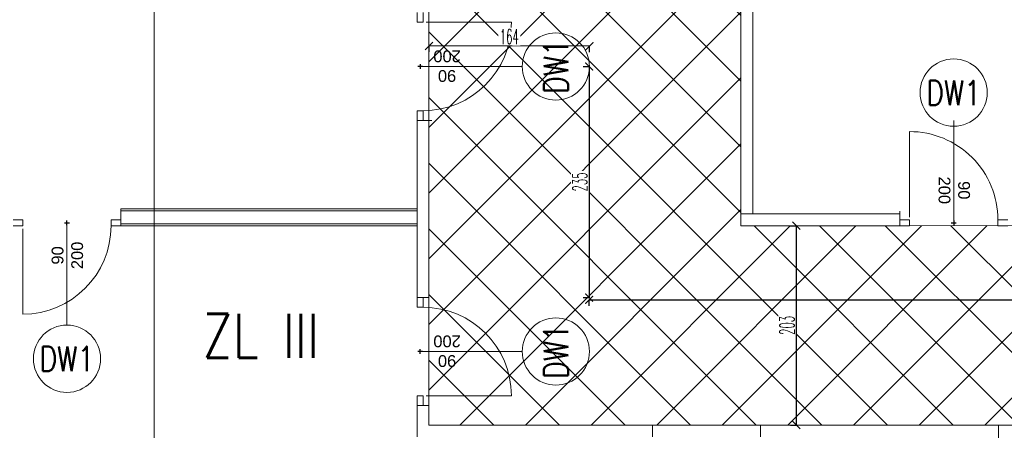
# Model space of a CAD drawing. Header units: millimetres. Extents: x -604189 to 881711, y -381903 to -7297.
# Tile 14 of 256: x -584009 to -573972, y -200490 to -196310. Entities that reach past the tile are written whole.
import ezdxf
from ezdxf.enums import TextEntityAlignment as Align

# ---------------------------------------------------------------- set-up
doc = ezdxf.new("R2010")
doc.units = ezdxf.units.MM
doc.header["$LTSCALE"] = 100
doc.linetypes.add('ACAD_ISO04W100', pattern=[30.5, 24, -3, 0.5, -3])
doc.layers.get('Defpoints').update_dxf_attribs({"color": 30})
for name, color, linetype, lineweight in [('2_gk', 111, 'Continuous', 18), ('drzwi', 72, 'Continuous', 20), ('osie', 24, 'ACAD_ISO04W100', 5), ('RCAD_wymiary', 7, 'Continuous', 18), ('strop osie', 80, 'ACAD_ISO04W100', 5), ('wym_50rz', 101, 'Continuous', 13), ('ściana', 7, 'Continuous', 40)]:
    doc.layers.add(name, color=color, linetype=linetype, lineweight=lineweight)
doc.layers.add('OPIS', color=7, linetype='Continuous')
doc.layers.add('TEXT3', color=3, linetype='Continuous')
doc.styles.add('Arial', font='arial.ttf')
doc.styles.add('ROMANS', font='romans.shx', dxfattribs={"width": 0.8, "height": 10})
doc.styles.get("Standard").update_dxf_attribs({"font": 'romans.shx', "width": 0.5})
doc.dimstyles.new('1 50', dxfattribs={"dimtxt": 150, "dimasz": 80, "dimexe": 1, "dimexo": 1, "dimgap": 20, "dimtad": 1, "dimdec": 0, "dimlfac": 0.1, "dimtxsty": 'Standard', "dimblk": 'ARCHTICK', "dimcen": 200, "dimclrd": 2, "dimadec": 1, "dimazin": 0, "dimtfac": 1, "dimtdec": 0, "dimtmove": 0, "dimatfit": 3, "dimldrblk": 'ARCHTICK', "dimfxl": 120, "dimfxlon": 1, "dimtfill": 1, "dimarcsym": 0})

# ---------------------------------------------------------------- blocks, each defined once
blk = doc.blocks.new('dd02')
at = {"linetype": 'ByBlock'}
blk.add_lwpolyline([(3, 0), (90, 0)], dxfattribs=at)
at = {"color": 8, "linetype": 'ByBlock', "lineweight": 0}
blk.add_arc((0, 0), 90, 270, 0, dxfattribs=at)
blk = doc.blocks.new('def01')
at = {"layer": 'Defpoints', "linetype": 'Continuous'}
blk.add_lwpolyline([(2.5, 0), (-2.5, 0)], dxfattribs=at)
blk = doc.blocks.new('def02')
at = {"layer": 'Defpoints'}
blk.add_blockref('def01', (0, 0), dxfattribs=at)
at = {"layer": 'Defpoints', "rotation": 90}
blk.add_blockref('def01', (0, 0), dxfattribs=at)
blk = doc.blocks.new('dalu01')
at = {"ltscale": 3}
blk.add_lwpolyline([(3, 0), (3, -10), (-3, -10), (-3, 0)], dxfattribs=at)
blk = doc.blocks.new('d_90alu')
blk.add_blockref('dalu01', (-3, 0))
at = {"linetype": 'ByBlock'}
blk.add_blockref('dd02', (0, -10), dxfattribs=at)
at = {"xscale": -1, "rotation": 180}
blk.add_blockref('dalu01', (-3, -110), dxfattribs=at)
at = {"layer": 'Defpoints'}
blk.add_blockref('def02', (-3, -55), dxfattribs=at)
blk = doc.blocks.new('opis_osi_circle')
at = {"linetype": 'ByBlock', "lineweight": -2}
blk.add_circle((0, 0), 34.9, dxfattribs=at)
blk = doc.blocks.new('_ArchTick')
at = {"layer": 'strop osie', "color": 0, "const_width": 0.15}
blk.add_lwpolyline([(-0.5, -0.5), (0.5, 0.5)], dxfattribs=at)
blk = doc.blocks.new('*D3333')
at = {"layer": 'Defpoints', "color": 0, "linetype": 'ByBlock', "lineweight": 5, "transparency": 16777216}
for p in [(-576657, -198407), (-576457, -200437), (-576092, -200437)]:
    blk.add_point(p, dxfattribs=at)
at = {"layer": 'OPIS', "color": 0, "linetype": 'Continuous', "lineweight": -2, "transparency": 16777216}
for p, q in [((-576152, -198407), (-576091, -198407)), ((-576152, -200437), (-576091, -200437))]:
    blk.add_line(p, q, dxfattribs=at)
at = {"layer": 'OPIS', "color": 2, "lineweight": -2, "transparency": 16777216}
blk.add_line((-576092, -198407), (-576092, -200437), dxfattribs=at)
at = {"layer": 'OPIS', "color": 2, "linetype": 'ByBlock', "lineweight": -2, "transparency": 16777216, "xscale": 80, "yscale": 80, "zscale": 80}
for p, rotation in [((-576092, -198407), 90), ((-576092, -200437), 270)]:
    blk.add_blockref('_ArchTick', p, dxfattribs=dict(at, rotation=rotation))
at = {"layer": 'OPIS', "color": 0, "linetype": 'ByBlock', "lineweight": 9, "transparency": 16777216, "insert": (-576187, -199422), "char_height": 150, "attachment_point": 5, "rotation": 90, "bg_fill": 3, "box_fill_scale": 1.1, "bg_fill_color": 256, "bg_fill_true_color": 13158600, "bg_fill_transparency": 0}
blk.add_mtext('203', dxfattribs=at)
blk = doc.blocks.new('*D3119')
at = {"layer": 'Defpoints', "color": 0, "linetype": 'ByBlock', "lineweight": 5, "transparency": 16777216}
for p in [(-566772, -199162), (-578204, -199307), (-566772, -199276)]:
    blk.add_point(p, dxfattribs=at)
at = {"layer": 'OPIS', "color": 0, "linetype": 'Continuous', "lineweight": -2, "transparency": 16777216}
for p, q in [((-578204, -199222), (-578204, -199161)), ((-566772, -199222), (-566772, -199161))]:
    blk.add_line(p, q, dxfattribs=at)
at = {"layer": 'OPIS', "color": 2, "lineweight": -2, "transparency": 16777216}
blk.add_line((-578204, -199162), (-566772, -199162), dxfattribs=at)
at = {"layer": 'OPIS', "color": 2, "linetype": 'ByBlock', "lineweight": -2, "transparency": 16777216, "xscale": 80, "yscale": 80, "zscale": 80, "rotation": 180}
blk.add_blockref('_ArchTick', (-578204, -199162), dxfattribs=at)
at = {"layer": 'OPIS', "color": 2, "linetype": 'ByBlock', "lineweight": -2, "transparency": 16777216, "xscale": 80, "yscale": 80, "zscale": 80}
blk.add_blockref('_ArchTick', (-566772, -199162), dxfattribs=at)
at = {"layer": 'OPIS', "color": 0, "linetype": 'ByBlock', "lineweight": 9, "transparency": 16777216, "insert": (-572488, -199067), "char_height": 150, "attachment_point": 5, "bg_fill": 3, "box_fill_scale": 1.1, "bg_fill_color": 256, "bg_fill_true_color": 13158600, "bg_fill_transparency": 0}
blk.add_mtext('1143', dxfattribs=at)
blk = doc.blocks.new('*D3368')
at = {"layer": 'Defpoints', "color": 0, "linetype": 'ByBlock', "lineweight": 5, "transparency": 16777216}
for p in [(-578886, -196786), (-578569, -199139), (-578204, -199139)]:
    blk.add_point(p, dxfattribs=at)
at = {"layer": 'OPIS', "color": 0, "linetype": 'Continuous', "lineweight": -2, "transparency": 16777216}
for p, q in [((-578264, -196786), (-578203, -196786)), ((-578264, -199139), (-578203, -199139))]:
    blk.add_line(p, q, dxfattribs=at)
at = {"layer": 'OPIS', "color": 2, "lineweight": -2, "transparency": 16777216}
blk.add_line((-578204, -196786), (-578204, -199139), dxfattribs=at)
at = {"layer": 'OPIS', "color": 2, "linetype": 'ByBlock', "lineweight": -2, "transparency": 16777216, "xscale": 80, "yscale": 80, "zscale": 80}
for p, rotation in [((-578204, -196786), 90), ((-578204, -199139), 270)]:
    blk.add_blockref('_ArchTick', p, dxfattribs=dict(at, rotation=rotation))
at = {"layer": 'OPIS', "color": 0, "linetype": 'ByBlock', "lineweight": 9, "transparency": 16777216, "insert": (-578299, -197962), "char_height": 150, "attachment_point": 5, "rotation": 90, "bg_fill": 3, "box_fill_scale": 1.1, "bg_fill_color": 256, "bg_fill_true_color": 13158600, "bg_fill_transparency": 0}
blk.add_mtext('235', dxfattribs=at)
blk = doc.blocks.new('*D3369')
at = {"layer": 'Defpoints', "color": 0, "linetype": 'ByBlock', "lineweight": 5, "transparency": 16777216}
for p in [(-579836, -196576), (-579837, -196786), (-578200, -196789)]:
    blk.add_point(p, dxfattribs=at)
at = {"layer": 'OPIS', "color": 0, "linetype": 'Continuous', "lineweight": -2, "transparency": 16777216}
for p, q in [((-579836, -196636), (-579836, -196575)), ((-578200, -196639), (-578200, -196578))]:
    blk.add_line(p, q, dxfattribs=at)
at = {"layer": 'OPIS', "color": 2, "lineweight": -2, "transparency": 16777216}
blk.add_line((-578200, -196579), (-579836, -196576), dxfattribs=at)
at = {"layer": 'OPIS', "color": 2, "linetype": 'ByBlock', "lineweight": -2, "transparency": 16777216, "xscale": 80, "yscale": 80, "zscale": 80}
for p, rotation in [((-579836, -196576), 179.8728901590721), ((-578200, -196579), 359.8728901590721)]:
    blk.add_blockref('_ArchTick', p, dxfattribs=dict(at, rotation=rotation))
at = {"layer": 'OPIS', "color": 0, "linetype": 'ByBlock', "lineweight": 5, "transparency": 16777216, "insert": (-579018, -196482), "char_height": 150, "attachment_point": 5, "rotation": 359.8729, "bg_fill": 3, "box_fill_scale": 1.1, "bg_fill_color": 256, "bg_fill_true_color": 13158600, "bg_fill_transparency": 0}
blk.add_mtext('164', dxfattribs=at)

msp = doc.modelspace()

# ---------------------------------------------------------------- hatches: boundary and pattern name
at = {"layer": 'OPIS', "linetype": 'ByBlock', "lineweight": 13}
h = msp.add_hatch(dxfattribs=at)
h.set_pattern_fill('ANSI37', color=0, scale=149)
h.set_pattern_definition([(45, (-296350.26, 111503), (-334.51454, 334.51454), []), (135, (-296350.26, 111503), (-334.51454, -334.51454), [])])
h.paths.add_polyline_path([(-565846.6, -200148.4), (-566196.8, -200149.3), (-566196.8, -200157.4), (-566296.8, -200157.4), (-566296.8, -200149.6), (-566746.8, -200150.9), (-566746.8, -201168.3, -0.4142136), (-566403.9, -201511.3, -1), (-567089.8, -201511.3, -0.4142136), (-566746.8, -201168.3), (-566746.8, -200936.9, -0.2679492), (-567196.8, -200157.4), (-567296.8, -200157.4), (-567296.8, -200152.4), (-567606.8, -200153.3), (-567606.8, -201603.3), (-567556.8, -201603.1), (-567556.8, -205257.4), (-565846.5, -205257.4)])
h.paths.add_polyline_path([(-551636.8, -198396.3), (-576656.8, -198407.4), (-576656.8, -193157.4), (-579836.8, -193157.4), (-579836.8, -200437.4), (-570846.8, -200437.4), (-570846.8, -200053.2), (-551636.8, -200037.4)])
h.paths.add_polyline_path([(-566819.5, -205014.1), (-566583.8, -205014.1), (-566583.8, -204789.1), (-566819.5, -204789.1)], flags=24)
h.paths.add_polyline_path([(-566959.3, -200828.7), (-566427.2, -200828.7), (-566427.2, -200603.7), (-566959.3, -200603.7)], flags=24)
h.paths.add_polyline_path([(-566792, -202497.9), (-566276.9, -202497.9), (-566276.9, -202398.5), (-566792, -202398.5)], flags=24)
h.paths.add_polyline_path([(-566792, -202387.9), (-565854.6, -202387.9), (-565854.6, -202288.5), (-566792, -202288.5)], flags=24)
h.paths.add_polyline_path([(-567194, -202505.3), (-566857.3, -202505.3), (-566857.3, -202389.9), (-567194, -202389.9)], flags=24)
h.paths.add_polyline_path([(-567153.4, -202393.6), (-566996.4, -202393.6), (-566996.4, -202295.6), (-567153.4, -202295.6)], flags=24)
h.paths.add_polyline_path([(-566516.5, -200627.5), (-566516.5, -200287.8), (-566964.3, -200287.8), (-566964.3, -200627.5)], flags=24)

# ---------------------------------------------------------------- linework, layer by layer
at = {"color": 0, "linetype": 'ByBlock', "lineweight": 9}
msp.add_line((-582639, -189857.2), (-582639, -208193.8), dxfattribs=at)
at = {"color": 0, "linetype": 'ByBlock', "lineweight": 15}
for p, q in [((-576656.8, -193157.4), (-576656.8, -198407.4)), ((-576656.8, -193157.4), (-576656.8, -198287.4)), ((-576536.8, -193157.4), (-576536.8, -198287.4)), ((-576536.8, -193157.4), (-576536.8, -198287.4)), ((-579956.8, -197335.6), (-579956.8, -199137.4)), ((-579956.8, -198236.5), (-582976.8, -198236.5)), ((-579956.8, -198256.5), (-582976.8, -198256.5)), ((-576656.8, -198287.4), (-575036.8, -198287.4)), ((-579956.8, -198387.4), (-582976.8, -198387.4)), ((-579956.8, -198407.4), (-582976.8, -198407.4)), ((-576656.8, -198407.4), (-575036.8, -198407.4)), ((-579956.8, -200237.4), (-579956.8, -200557.4)), ((-579836.8, -200437.4), (-577556.8, -200437.4)), ((-576456.8, -200437.4), (-574031.8, -200437.4))]:
    msp.add_line(p, q, dxfattribs=at)
at = {"color": 0, "lineweight": 9}
for p, q in [((-579951.8, -196785.6), (-578885.9, -196785.6)), ((-574486.8, -198402.9), (-574487.8, -197337.1)), ((-583526.8, -198352.4), (-583526.8, -199418.3)), ((-579951.8, -199687.4), (-578885.9, -199687.4))]:
    msp.add_line(p, q, dxfattribs=at)
at = {"layer": '2_gk', "color": 0}
for points in [[(-579956.8, -197335.6), (-579806.8, -197335.6)], [(-582976.8, -198407.4), (-582976.8, -198236.5)], [(-575036.8, -198407.4), (-575036.8, -198257.4)], [(-579956.8, -199137.4), (-579836.8, -199137.4)], [(-579956.8, -200237.4), (-579836.8, -200237.4)], [(-577556.8, -200557.4), (-577556.8, -200437.4)], [(-576456.8, -200557.4), (-576456.8, -200437.4)]]:
    msp.add_lwpolyline(points, dxfattribs=at)
at = {"layer": 'OPIS', "color": 0, "lineweight": 5}
for points in [[(-579836.8, -193157.4), (-576656.8, -193157.4), (-576656.8, -198407.4), (-551636.8, -198396.3), (-551636.8, -200037.4), (-570846.8, -200053.2)], [(-574031.8, -200437.4), (-579836.8, -200437.4), (-579836.8, -193157.4)]]:
    msp.add_lwpolyline(points, dxfattribs=at)
at = {"layer": 'osie', "color": 0, "linetype": 'ByBlock', "lineweight": 15, "ltscale": 5}
msp.add_lwpolyline([(-574031.8, -205257.4), (-574031.8, -200437.4), (-573311.8, -200437.4)], dxfattribs=at)
at = {"layer": 'ściana', "color": 0, "lineweight": 15}
for p, q in [((-579836.8, -199137.4), (-579836.8, -197335.6)), ((-579836.8, -200437.4), (-579836.8, -200237.4))]:
    msp.add_line(p, q, dxfattribs=at)

# ---------------------------------------------------------------- block references
at = {"layer": 'drzwi', "color": 0, "xscale": 10, "yscale": 10, "zscale": 10}
msp.add_blockref('d_90alu', (-579896.8, -196235.6), dxfattribs=at)
at = {"layer": 'drzwi', "color": 0}
for p, xscale, yscale, zscale, rotation in [((-575036.9, -198348.4), 9.999999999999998, 9.999999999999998, 9.999999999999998, 90.05111885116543), ((-584076.8, -198407.4), -10, 10, 10, 89.99999999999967), ((-579896.8, -200237.4), -10, 10, 10, 180)]:
    msp.add_blockref('d_90alu', p, dxfattribs=dict(at, xscale=xscale, yscale=yscale, zscale=zscale, rotation=rotation))
at = {"layer": 'wym_50rz', "color": 0, "linetype": 'ByBlock', "lineweight": 20, "xscale": 9.81334601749, "yscale": 9.81334601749, "zscale": 9.81334601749}
msp.add_blockref('opis_osi_circle', (-578543, -196785.6), dxfattribs=at)
at = {"layer": 'wym_50rz', "color": 0, "linetype": 'ByBlock', "lineweight": 20, "zscale": 9.81334601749}
for p, xscale, yscale, rotation in [((-574488, -197051.7), -9.813346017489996, 9.813346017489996, 270.0511188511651), ((-583526.8, -199761.3), 9.81334601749, 9.81334601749, 270), ((-578543, -199687.4), -9.81334601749, 9.81334601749, 180)]:
    msp.add_blockref('opis_osi_circle', p, dxfattribs=dict(at, xscale=xscale, yscale=yscale, rotation=rotation))

# ---------------------------------------------------------------- texts
at = {"layer": 'RCAD_wymiary', "color": 0, "char_height": 120, "width": 4395.861, "style": 'Arial'}
for insert, attachment_point, rotation in [((-579652.1, -196942.4), 2, 180), ((-574643.3, -198046.3), 8, 270.05112), ((-583683, -198709.2), 2, 90), ((-579652.1, -199844.2), 2, 180)]:
    msp.add_mtext('{\\C1;90\\P200}', dxfattribs=dict(at, insert=insert, attachment_point=attachment_point, rotation=rotation))
at = {"layer": 'TEXT3', "color": 116, "true_color": 0x136734, "style": 'ROMANS', "width": 0.8}
msp.add_text('ZL III', height=450, dxfattribs=at).set_placement((-582145, -199752.9))
at = {"layer": 'wym_50rz', "color": 0, "linetype": 'ByBlock', "lineweight": 20, "style": 'ROMANS', "width": 0.8}
for rotation, p in [(90, (-578542.2, -196785.6)), (0.05112, (-574487.9, -197053.8)), (90, (-578542.2, -199687.4))]:
    msp.add_text('DW1', height=250, rotation=rotation, dxfattribs=at).set_placement(p, align=Align.MIDDLE_CENTER)
msp.add_text('DW1', height=250, dxfattribs=at).set_placement((-583526.8, -199761.3), align=Align.MIDDLE_CENTER)

# ---------------------------------------------------------------- next in the draw order: dimensions: what is measured, and where the dimension line sits
at = {"layer": 'OPIS', "color": 0, "linetype": 'ByBlock', "lineweight": 9}
dim = msp.add_linear_dim(base=(-576091.8, -200437.4), p1=(-576656.8, -198407.4), p2=(-576456.8, -200437.4), angle=90, dimstyle='1 50', override={"dimfxl": 60, "dimarcsym": 1}, dxfattribs=at)
dim.commit()
dim.dimension.update_dxf_attribs({"geometry": '*D3333', "text_midpoint": (-576186.8, -199422.4)})

# ---------------------------------------------------------------- next in the draw order: dimensions: what is measured, and where the dimension line sits
at = {"layer": 'OPIS', "color": 116, "linetype": 'ByBlock', "lineweight": 9, "true_color": 0x136734}
dim = msp.add_linear_dim(base=(-566771.8, -199161.6), p1=(-578203.7, -199307.2), p2=(-566771.8, -199276.3), dimstyle='1 50', override={"dimfxl": 60, "dimarcsym": 1}, dxfattribs=at)
dim.commit()
dim.dimension.update_dxf_attribs({"geometry": '*D3119', "text_midpoint": (-572487.8, -199066.6)})

# ---------------------------------------------------------------- next in the draw order: dimensions: what is measured, and where the dimension line sits
dim = msp.add_linear_dim(base=(-578203.7, -199138.8), p1=(-578885.9, -196785.6), p2=(-578568.7, -199138.8), angle=90, dimstyle='1 50', override={"dimfxl": 60, "dimarcsym": 1}, dxfattribs=at)
dim.commit()
dim.dimension.update_dxf_attribs({"geometry": '*D3368', "text_midpoint": (-578298.7, -197962.2)})

# ---------------------------------------------------------------- next in the draw order: dimensions: what is measured, and where the dimension line sits
at = {"layer": 'OPIS', "color": 116, "linetype": 'ByBlock', "lineweight": 5, "true_color": 0x136734}
dim = msp.add_aligned_dim(p1=(-578200.1, -196789.2), p2=(-579836.8, -196785.6), distance=-210, dimstyle='1 50', override={"dimfxl": 60, "dimarcsym": 1}, dxfattribs=at)
dim.commit()
dim.dimension.update_dxf_attribs({"geometry": '*D3369', "text_midpoint": (-579017.8, -196482.4)})

doc.saveas('drawing.dxf')
